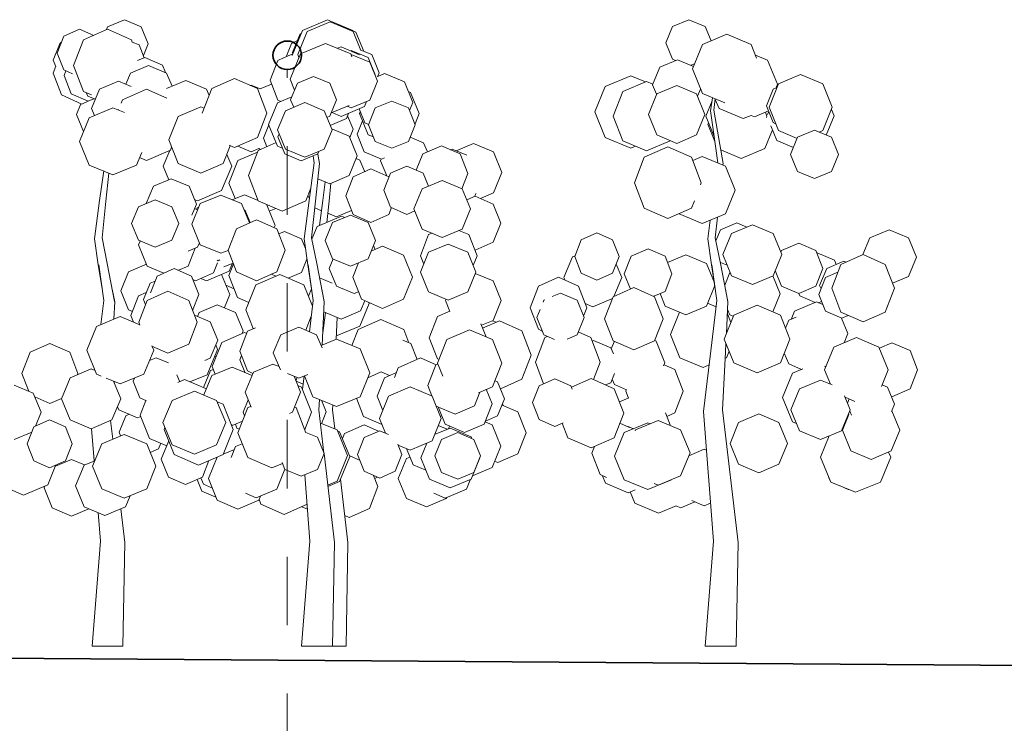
# Model space of a CAD drawing. Header units: metres. Extents: x -1018 to 1019, y -66 to 80.
# Tile 9 of 13: x 122 to 139, y -3 to 9. Entities that reach past the tile are written whole.
import ezdxf

# ---------------------------------------------------------------- set-up
doc = ezdxf.new("R2010")
doc.units = ezdxf.units.M
doc.header["$MEASUREMENT"] = 0
doc.linetypes.add('Przerywana', pattern=[2.4, 1.2, -1.2])
for name, color, linetype, lineweight in [('708-L Opisy_ numeracja obiektów20', 7, 'Continuous', 35), ('708-L Opisy_ numeracja obiektów25', 5, 'Continuous', 13), ('721-L Obiekty_Rośliny1', 7, 'Continuous', 13), ('730-L Profil terenu 2D223', 35, 'Continuous', 35)]:
    doc.layers.add(name, color=color, linetype=linetype, lineweight=lineweight)
doc.linetypes.add('Krawędź trawnika', pattern='A,0,[1,88_A.SC.02 Profil podejścia podłużny 1_5001.Shx,S=0.119048,R=0,X=0,Y=2.622076],-15,0', length=15)

msp = doc.modelspace()

# ---------------------------------------------------------------- linework, layer by layer
at = {"layer": '708-L Opisy_ numeracja obiektów20', "color": 7, "linetype": 'Continuous', "lineweight": 35}
msp.add_circle((126.471, 8.28), 0.25, dxfattribs=at)
at = {"layer": '708-L Opisy_ numeracja obiektów25', "color": 5, "linetype": 'Przerywana', "lineweight": 13}
msp.add_line((126.471, -8.917), (126.471, 8.03), dxfattribs=at)
at = {"layer": '721-L Obiekty_Rośliny1', "color": 7, "linetype": 'Continuous', "lineweight": 13}
for p, q in [((123.616, 8.904), (123.321, 8.78)), ((123.616, 8.904), (123.91, 8.78)), ((127.178, 8.901), (126.736, 8.714)), ((127.225, 8.866), (126.823, 8.698)), ((127.178, 8.901), (127.619, 8.714)), ((127.225, 8.866), (127.627, 8.698)), ((127.356, 8.821), (127.345, 8.816)), ((127.356, 8.821), (127.676, 8.687)), ((133.514, 8.903), (133.226, 8.784)), ((133.514, 8.903), (133.801, 8.784)), ((122.831, 8.738), (122.552, 8.615)), ((122.831, 8.738), (123.077, 8.629)), ((123.317, 8.736), (122.896, 8.549)), ((123.321, 8.78), (123.3, 8.729)), ((123.317, 8.736), (123.738, 8.549)), ((123.91, 8.78), (124.032, 8.482)), ((126.736, 8.714), (126.56, 8.278)), ((126.7, 8.653), (126.565, 8.326)), ((126.823, 8.698), (126.656, 8.291)), ((126.713, 8.658), (126.7, 8.653)), ((127.619, 8.714), (127.621, 8.71)), ((127.627, 8.698), (127.763, 8.366)), ((127.676, 8.687), (127.808, 8.364)), ((133.226, 8.784), (133.108, 8.496)), ((134.178, 8.648), (133.752, 8.469)), ((133.801, 8.784), (133.904, 8.533)), ((134.178, 8.648), (134.604, 8.469)), ((122.488, 8.5), (122.368, 8.191)), ((122.552, 8.615), (122.436, 8.318)), ((122.511, 8.51), (122.488, 8.5)), ((122.896, 8.549), (122.721, 8.098)), ((123.738, 8.549), (123.753, 8.51)), ((123.75, 8.511), (123.873, 8.46)), ((124.032, 8.482), (123.948, 8.278)), ((126.544, 8.489), (126.453, 8.254)), ((126.652, 8.537), (126.544, 8.489)), ((127.143, 8.489), (126.702, 8.304)), ((127.143, 8.489), (127.584, 8.304)), ((133.108, 8.496), (133.226, 8.209)), ((133.752, 8.469), (133.575, 8.039)), ((134.604, 8.469), (134.702, 8.23)), ((122.436, 8.318), (122.552, 8.022)), ((123.873, 8.46), (123.965, 8.237)), ((126.571, 8.306), (126.407, 8.234)), ((126.702, 8.304), (126.52, 7.858)), ((126.565, 8.326), (126.572, 8.309)), ((126.656, 8.291), (126.676, 8.242)), ((127.416, 8.429), (127.352, 8.402)), ((127.416, 8.429), (127.736, 8.29)), ((127.594, 8.364), (127.58, 8.358)), ((127.584, 8.304), (127.604, 8.255)), ((127.59, 8.293), (127.919, 8.156)), ((127.594, 8.364), (127.889, 8.238)), ((127.761, 8.371), (127.952, 8.292)), ((127.808, 8.364), (127.804, 8.353)), ((127.952, 8.292), (128.084, 7.971)), ((122.368, 8.191), (122.411, 8.082)), ((123.975, 8.242), (123.848, 8.187)), ((123.975, 8.242), (124.286, 8.108)), ((126.307, 8.189), (126.169, 7.841)), ((126.406, 8.232), (126.307, 8.189)), ((126.407, 8.234), (126.406, 8.231)), ((127.889, 8.238), (128.011, 7.934)), ((127.919, 8.156), (128.055, 7.825)), ((133.314, 8.201), (133.006, 8.073)), ((133.226, 8.209), (133.279, 8.187)), ((133.314, 8.201), (133.594, 8.085)), ((133.613, 8.131), (133.548, 8.104)), ((134.68, 8.283), (134.892, 8.195)), ((134.892, 8.195), (135.068, 7.77)), ((122.414, 8.09), (122.366, 7.966)), ((122.366, 7.966), (122.513, 7.583)), ((122.552, 8.022), (122.707, 7.954)), ((122.591, 8.005), (122.559, 7.924)), ((122.721, 8.098), (122.896, 7.647)), ((123.721, 7.968), (123.639, 7.77)), ((124.038, 8.101), (123.721, 7.968)), ((124.038, 8.101), (124.355, 7.968)), ((124.286, 8.108), (124.339, 7.975)), ((124.355, 7.968), (124.451, 7.735)), ((128.084, 7.971), (128.055, 7.899)), ((128.179, 7.959), (128.058, 7.908)), ((128.179, 7.959), (128.527, 7.811)), ((133.006, 8.073), (132.879, 7.763)), ((133.575, 8.039), (133.752, 7.608)), ((135.474, 7.945), (135.083, 7.776)), ((135.474, 7.945), (135.866, 7.776)), ((122.559, 7.924), (122.684, 7.605)), ((123.511, 7.824), (123.176, 7.684)), ((123.511, 7.824), (123.736, 7.73)), ((124.692, 7.835), (124.356, 7.696)), ((124.692, 7.835), (125.053, 7.685)), ((125.547, 7.874), (125.147, 7.696)), ((125.547, 7.874), (125.948, 7.696)), ((126.196, 7.773), (125.997, 7.69)), ((126.169, 7.841), (126.307, 7.492)), ((126.52, 7.858), (126.599, 7.665)), ((126.649, 7.789), (126.531, 7.5)), ((126.934, 7.909), (126.649, 7.789)), ((126.934, 7.909), (127.219, 7.789)), ((127.219, 7.789), (127.337, 7.5)), ((128.055, 7.825), (127.919, 7.495)), ((128.011, 7.934), (128.01, 7.933)), ((128.527, 7.811), (128.671, 7.452)), ((132.495, 7.92), (132.048, 7.734)), ((132.771, 7.821), (132.357, 7.642)), ((132.495, 7.92), (132.752, 7.813)), ((132.771, 7.821), (132.883, 7.773)), ((135.083, 7.776), (134.921, 7.368)), ((135.866, 7.776), (136.028, 7.368)), ((122.684, 7.605), (122.983, 7.473)), ((122.896, 7.647), (123.037, 7.585)), ((122.947, 7.625), (122.973, 7.561)), ((123.176, 7.684), (123.038, 7.347)), ((124.003, 7.685), (123.582, 7.501)), ((124.003, 7.685), (124.359, 7.529)), ((125.147, 7.696), (124.981, 7.267)), ((125.053, 7.685), (125.1, 7.573)), ((125.837, 7.757), (125.822, 7.751)), ((125.837, 7.757), (125.999, 7.689)), ((125.948, 7.696), (126.114, 7.267)), ((128.594, 7.644), (128.634, 7.628)), ((128.634, 7.628), (128.787, 7.257)), ((132.048, 7.734), (131.863, 7.286)), ((132.357, 7.642), (132.186, 7.212)), ((132.951, 7.602), (132.806, 7.243)), ((132.879, 7.763), (132.948, 7.595)), ((133.3, 7.751), (132.951, 7.602)), ((133.3, 7.751), (133.65, 7.602)), ((133.65, 7.602), (133.795, 7.243)), ((133.719, 7.688), (133.667, 7.561)), ((133.752, 7.608), (134.144, 7.444)), ((134.992, 7.684), (134.876, 7.391)), ((135.058, 7.713), (134.992, 7.684)), ((135.068, 7.77), (135.042, 7.706)), ((135.045, 7.712), (135.046, 7.708)), ((122.513, 7.583), (122.868, 7.424)), ((122.854, 7.43), (122.775, 7.238)), ((122.98, 7.474), (122.868, 7.424)), ((122.973, 7.561), (123.103, 7.507)), ((123.081, 7.516), (122.983, 7.473)), ((123.582, 7.501), (123.557, 7.437)), ((126.3, 7.443), (126.145, 7.063)), ((126.551, 7.548), (126.3, 7.443)), ((126.307, 7.492), (126.361, 7.468)), ((126.78, 7.449), (126.441, 7.308)), ((126.531, 7.5), (126.585, 7.368)), ((126.78, 7.449), (127.119, 7.308)), ((127.337, 7.5), (127.219, 7.211)), ((127.919, 7.495), (127.59, 7.358)), ((127.862, 7.471), (127.828, 7.384)), ((128.305, 7.476), (128.014, 7.355)), ((128.305, 7.476), (128.596, 7.355)), ((128.671, 7.452), (128.614, 7.311)), ((133.922, 7.481), (133.81, 7.209)), ((133.892, 7.306), (133.93, 7.533)), ((133.949, 7.315), (133.977, 7.514)), ((133.976, 7.505), (134.043, 7.344)), ((123.415, 7.357), (123, 7.185)), ((123.038, 7.347), (123.089, 7.223)), ((123.415, 7.357), (123.616, 7.274)), ((123.513, 7.326), (123.51, 7.318)), ((124.954, 7.375), (124.557, 7.205)), ((124.954, 7.375), (125.013, 7.35)), ((126.114, 7.267), (125.948, 6.838)), ((126.441, 7.308), (126.301, 6.969)), ((127.119, 7.308), (127.259, 6.969)), ((127.557, 7.401), (127.243, 7.269)), ((127.256, 7.274), (127.416, 7.205)), ((127.828, 7.384), (127.416, 7.205)), ((127.546, 7.261), (127.509, 7.17)), ((127.523, 7.386), (127.59, 7.358)), ((127.731, 7.342), (127.831, 7.093)), ((127.753, 7.289), (127.739, 7.257)), ((127.739, 7.257), (127.893, 6.887)), ((128.014, 7.355), (127.894, 7.062)), ((128.596, 7.355), (128.717, 7.062)), ((128.787, 7.257), (128.712, 7.075)), ((131.863, 7.286), (132.048, 6.838)), ((133.944, 6.935), (133.892, 7.306)), ((134.016, 6.946), (133.949, 7.315)), ((134.043, 7.344), (134.468, 7.168)), ((134.911, 7.304), (134.664, 7.2)), ((134.855, 7.28), (134.884, 7.209)), ((134.876, 7.391), (134.992, 7.098)), ((134.914, 7.296), (134.892, 7.242)), ((134.921, 7.368), (135.083, 6.96)), ((136.028, 7.368), (135.866, 6.96)), ((136.013, 7.331), (136.06, 7.215)), ((122.775, 7.238), (122.898, 6.94)), ((123, 7.185), (122.828, 6.77)), ((124.557, 7.205), (124.393, 6.795)), ((127.219, 7.211), (127.168, 7.19)), ((127.509, 7.17), (127.226, 7.05)), ((127.529, 7.219), (127.626, 6.981)), ((127.791, 7.131), (127.696, 6.895)), ((127.831, 7.093), (127.895, 7.066)), ((132.186, 7.212), (132.357, 6.781)), ((132.806, 7.243), (132.951, 6.883)), ((133.795, 7.243), (133.65, 6.883)), ((133.81, 7.209), (133.956, 6.853)), ((133.857, 7.096), (133.847, 7.071)), ((134.607, 7.226), (134.468, 7.168)), ((134.605, 7.225), (134.664, 7.2)), ((134.884, 7.209), (134.877, 7.191)), ((134.992, 7.098), (135.035, 7.079)), ((136.06, 7.215), (135.924, 6.878)), ((126.146, 7.06), (126.053, 6.827)), ((126.145, 7.063), (126.3, 6.684)), ((126.301, 6.969), (126.441, 6.63)), ((127.259, 6.969), (127.119, 6.63)), ((127.252, 6.988), (127.556, 6.86)), ((127.626, 6.981), (127.566, 6.835)), ((127.894, 7.062), (128.014, 6.77)), ((128.717, 7.062), (128.596, 6.77)), ((133.847, 7.071), (133.969, 6.766)), ((134.024, 6.391), (133.944, 6.935)), ((134.114, 6.38), (134.016, 6.946)), ((134.979, 6.972), (134.847, 6.644)), ((134.95, 7.044), (135.054, 6.787)), ((135.083, 6.96), (135.412, 6.818)), ((135.717, 6.965), (135.421, 6.841)), ((135.717, 6.965), (136.013, 6.841)), ((135.866, 6.96), (135.798, 6.931)), ((122.828, 6.77), (123, 6.355)), ((124.393, 6.795), (124.557, 6.384)), ((125.948, 6.838), (125.547, 6.66)), ((126.275, 6.747), (125.962, 6.611)), ((126.053, 6.827), (126.113, 6.676)), ((126.328, 6.904), (126.306, 6.848)), ((126.306, 6.848), (126.426, 6.55)), ((127.556, 6.86), (127.697, 6.515)), ((127.696, 6.895), (127.821, 6.584)), ((127.893, 6.887), (127.981, 6.85)), ((128.014, 6.77), (128.305, 6.648)), ((128.596, 6.77), (128.305, 6.648)), ((128.626, 6.842), (128.862, 6.744)), ((128.862, 6.744), (128.928, 6.585)), ((132.048, 6.838), (132.495, 6.652)), ((132.357, 6.781), (132.771, 6.602)), ((133.185, 6.781), (132.771, 6.602)), ((132.951, 6.883), (133.3, 6.734)), ((133.186, 6.783), (133.185, 6.781)), ((133.65, 6.883), (133.3, 6.734)), ((135.054, 6.787), (135.348, 6.662)), ((135.421, 6.841), (135.298, 6.541)), ((136.013, 6.841), (136.136, 6.541)), ((123.92, 6.574), (123.83, 6.355)), ((124.423, 6.615), (124.003, 6.432)), ((124.41, 6.61), (124.295, 6.332)), ((124.444, 6.668), (124.423, 6.615)), ((125.473, 6.693), (125.35, 6.384)), ((125.451, 6.703), (125.547, 6.66)), ((125.602, 6.684), (125.837, 6.585)), ((125.952, 6.583), (125.606, 6.436)), ((125.962, 6.611), (125.789, 6.17)), ((125.974, 6.643), (125.837, 6.585)), ((125.971, 6.642), (126.004, 6.629)), ((126.3, 6.684), (126.387, 6.648)), ((126.441, 6.63), (126.78, 6.49)), ((127.119, 6.63), (126.78, 6.49)), ((127.027, 6.592), (127.01, 6.55)), ((127.821, 6.584), (128.122, 6.456)), ((129.175, 6.691), (128.846, 6.549)), ((129.175, 6.691), (129.503, 6.549)), ((129.365, 6.633), (129.336, 6.621)), ((129.365, 6.633), (129.619, 6.528)), ((129.737, 6.733), (129.434, 6.605)), ((129.737, 6.733), (130.089, 6.584)), ((130.089, 6.584), (130.234, 6.224)), ((132.576, 6.686), (132.495, 6.652)), ((133.146, 6.675), (132.731, 6.49)), ((133.146, 6.675), (133.56, 6.49)), ((134.072, 6.621), (134.433, 6.467)), ((134.847, 6.644), (134.433, 6.467)), ((123.883, 6.484), (124.003, 6.432)), ((125.412, 6.539), (125.497, 6.332)), ((125.606, 6.436), (125.445, 6.037)), ((126.426, 6.55), (126.718, 6.427)), ((127.01, 6.55), (126.718, 6.427)), ((126.856, 5.732), (126.945, 6.391)), ((126.945, 6.391), (126.927, 6.515)), ((127.035, 6.38), (127.006, 6.548)), ((127.697, 6.515), (127.556, 6.169)), ((127.678, 6.47), (127.744, 6.442)), ((127.744, 6.442), (127.829, 6.237)), ((128.116, 6.458), (128.105, 6.43)), ((128.105, 6.43), (128.215, 6.163)), ((128.177, 6.479), (128.122, 6.456)), ((128.846, 6.549), (128.732, 6.262)), ((129.503, 6.549), (129.639, 6.206)), ((132.731, 6.49), (132.56, 6.045)), ((133.56, 6.49), (133.732, 6.045)), ((133.749, 6.505), (133.582, 6.434)), ((133.749, 6.505), (134.156, 6.333)), ((134.024, 6.389), (134.024, 6.391)), ((135.298, 6.541), (135.421, 6.242)), ((136.136, 6.541), (136.013, 6.242)), ((123, 6.355), (123.415, 6.184)), ((123.181, 5.732), (123.252, 6.251)), ((123.83, 6.355), (123.415, 6.184)), ((124.295, 6.332), (124.393, 6.096)), ((124.557, 6.384), (124.954, 6.214)), ((125.35, 6.384), (124.954, 6.214)), ((125.497, 6.332), (125.321, 5.906)), ((126.966, 5.718), (127.035, 6.38)), ((127.938, 6.285), (127.626, 6.147)), ((127.938, 6.285), (128.25, 6.147)), ((128.57, 6.332), (128.284, 6.209)), ((128.57, 6.332), (128.855, 6.209)), ((130.234, 6.224), (130.089, 5.864)), ((134.111, 6.352), (134.114, 6.38)), ((134.156, 6.333), (134.325, 5.916)), ((135.421, 6.242), (135.717, 6.118)), ((136.013, 6.242), (135.717, 6.118)), ((123.291, 5.718), (123.343, 6.213)), ((124.437, 6.114), (124.124, 5.983)), ((124.437, 6.114), (124.75, 5.983)), ((125.789, 6.17), (125.962, 5.729)), ((127.007, 6.114), (127.217, 6.026)), ((127.095, 5.732), (127.139, 6.059)), ((127.556, 6.169), (127.217, 6.026)), ((127.626, 6.147), (127.497, 5.816)), ((128.284, 6.209), (128.166, 5.911)), ((128.25, 6.147), (128.255, 6.135)), ((129.188, 6.082), (128.838, 5.936)), ((128.855, 6.209), (128.946, 5.981)), ((129.188, 6.082), (129.539, 5.936)), ((129.639, 6.206), (129.533, 5.939)), ((132.56, 6.045), (132.731, 5.6)), ((133.732, 6.045), (133.718, 6.01)), ((124.124, 5.983), (124, 5.681)), ((124.75, 5.983), (124.879, 5.668)), ((125.321, 5.906), (124.896, 5.729)), ((125.445, 6.037), (125.555, 5.765)), ((126.886, 5.951), (126.798, 5.729)), ((127.205, 5.718), (127.238, 6.035)), ((128.166, 5.911), (128.284, 5.613)), ((128.838, 5.936), (128.692, 5.584)), ((129.539, 5.936), (129.684, 5.584)), ((134.325, 5.916), (134.156, 5.5)), ((123.091, 5.058), (123.181, 5.732)), ((123.224, 5.079), (123.291, 5.718)), ((124.155, 5.745), (123.861, 5.623)), ((124.155, 5.745), (124.449, 5.623)), ((124.845, 5.75), (124.896, 5.729)), ((125.307, 5.828), (124.946, 5.678)), ((125.307, 5.828), (125.668, 5.678)), ((125.721, 5.834), (125.506, 5.745)), ((125.721, 5.834), (125.96, 5.735)), ((125.962, 5.729), (126.38, 5.546)), ((126.798, 5.729), (126.38, 5.546)), ((126.766, 5.058), (126.856, 5.732)), ((126.835, 5.823), (126.86, 5.763)), ((126.899, 5.079), (126.966, 5.718)), ((127.036, 5.293), (127.095, 5.732)), ((127.166, 5.348), (127.205, 5.718)), ((127.497, 5.816), (127.626, 5.485)), ((129.766, 5.809), (129.618, 5.745)), ((129.779, 5.854), (129.759, 5.806)), ((129.766, 5.809), (130.084, 5.671)), ((130.089, 5.864), (129.862, 5.768)), ((133.61, 5.729), (133.56, 5.6)), ((123.861, 5.623), (123.739, 5.329)), ((124.449, 5.623), (124.571, 5.329)), ((124.946, 5.678), (124.796, 5.317)), ((124.879, 5.668), (124.799, 5.473)), ((124.847, 5.59), (124.899, 5.568)), ((124.893, 5.602), (124.882, 5.575)), ((124.919, 5.613), (124.893, 5.602)), ((125.668, 5.678), (125.809, 5.339)), ((125.714, 5.567), (125.734, 5.559)), ((125.734, 5.559), (125.822, 5.345)), ((126.105, 5.666), (126.259, 5.295)), ((126.273, 5.593), (126.156, 5.543)), ((126.954, 5.603), (127.071, 5.554)), ((127.598, 5.556), (127.332, 5.446)), ((128.298, 5.607), (128.25, 5.485)), ((128.284, 5.613), (128.57, 5.489)), ((128.707, 5.549), (128.57, 5.489)), ((128.692, 5.584), (128.838, 5.232)), ((129.684, 5.584), (129.539, 5.232)), ((130.084, 5.671), (130.216, 5.336)), ((132.731, 5.6), (133.146, 5.416)), ((133.56, 5.6), (133.146, 5.416)), ((125.933, 5.394), (125.579, 5.237)), ((125.933, 5.394), (126.286, 5.237)), ((127.423, 5.458), (126.994, 5.275)), ((127.183, 5.508), (127.332, 5.446)), ((127.578, 5.476), (127.267, 5.345)), ((127.423, 5.458), (127.479, 5.434)), ((127.578, 5.476), (127.889, 5.345)), ((127.626, 5.485), (127.938, 5.347)), ((128.25, 5.485), (127.938, 5.347)), ((133.341, 5.503), (133.342, 5.5)), ((133.342, 5.5), (133.749, 5.327)), ((134.156, 5.5), (133.749, 5.327)), ((133.844, 5.058), (133.888, 5.386)), ((133.977, 5.079), (134.015, 5.44)), ((123.739, 5.329), (123.861, 5.035)), ((124.571, 5.329), (124.449, 5.035)), ((124.796, 5.317), (124.946, 4.955)), ((125.579, 5.237), (125.433, 4.86)), ((126.259, 5.295), (126.243, 5.256)), ((126.286, 5.237), (126.432, 4.86)), ((126.421, 5.186), (126.322, 5.145)), ((126.421, 5.186), (126.719, 5.063)), ((126.994, 5.275), (126.904, 5.052)), ((127.267, 5.345), (127.138, 5.028)), ((127.889, 5.345), (128.018, 5.028)), ((128.838, 5.232), (129.188, 5.086)), ((129.539, 5.232), (129.188, 5.086)), ((129.483, 5.209), (129.654, 5.134)), ((130.216, 5.336), (130.084, 5.002)), ((134.07, 5.219), (133.989, 5.023)), ((134.355, 5.338), (134.07, 5.219)), ((134.627, 5.307), (134.262, 5.153)), ((134.355, 5.338), (134.529, 5.266)), ((134.627, 5.307), (134.992, 5.153)), ((137.026, 5.219), (136.687, 5.078)), ((137.026, 5.219), (137.366, 5.078)), ((123.157, 4.605), (123.091, 5.058)), ((123.316, 4.63), (123.224, 5.079)), ((123.861, 5.035), (124.155, 4.913)), ((123.891, 5.022), (123.865, 4.956)), ((124.449, 5.035), (124.155, 4.913)), ((126.719, 5.063), (126.79, 4.89)), ((126.832, 4.605), (126.766, 5.058)), ((126.99, 4.63), (126.899, 5.079)), ((127.138, 5.028), (127.267, 4.712)), ((128.018, 5.028), (127.889, 4.712)), ((128.951, 5.134), (128.805, 4.763)), ((129.011, 5.16), (128.951, 5.134)), ((129.654, 5.134), (129.8, 4.763)), ((131.626, 5.043), (131.512, 4.749)), ((131.901, 5.165), (131.626, 5.043)), ((131.901, 5.165), (132.177, 5.043)), ((132.177, 5.043), (132.291, 4.749)), ((133.911, 4.605), (133.844, 5.058)), ((134.069, 4.63), (133.977, 5.079)), ((134.262, 5.153), (134.111, 4.783)), ((134.992, 5.153), (135.143, 4.783)), ((136.687, 5.078), (136.565, 4.783)), ((137.366, 5.078), (137.506, 4.739)), ((123.865, 4.956), (124.014, 4.583)), ((124.899, 4.912), (124.733, 4.841)), ((124.858, 4.895), (124.734, 4.583)), ((124.931, 4.992), (124.899, 4.912)), ((124.946, 4.955), (125.307, 4.806)), ((125.434, 4.858), (125.307, 4.806)), ((125.433, 4.86), (125.579, 4.483)), ((126.432, 4.86), (126.286, 4.483)), ((128.142, 4.93), (127.943, 4.845)), ((127.948, 4.856), (127.951, 4.855)), ((127.951, 4.855), (127.953, 4.849)), ((127.985, 4.946), (128.013, 4.875)), ((128.142, 4.93), (128.512, 4.771)), ((129.293, 4.967), (128.95, 4.824)), ((129.293, 4.967), (129.637, 4.824)), ((129.759, 4.866), (129.766, 4.863)), ((130.084, 5.002), (129.766, 4.863)), ((132.799, 4.882), (132.503, 4.754)), ((132.799, 4.882), (133.096, 4.754)), ((135.138, 4.854), (135.126, 4.824)), ((135.44, 4.983), (135.138, 4.854)), ((135.44, 4.983), (135.741, 4.854)), ((135.741, 4.854), (135.866, 4.542)), ((125.243, 4.683), (125.258, 4.677)), ((125.291, 4.691), (125.258, 4.677)), ((126.817, 4.705), (126.719, 4.467)), ((127.276, 4.708), (127.209, 4.541)), ((127.267, 4.712), (127.578, 4.581)), ((127.889, 4.712), (127.578, 4.581)), ((128.512, 4.771), (128.665, 4.385)), ((128.805, 4.763), (128.864, 4.614)), ((128.95, 4.824), (128.807, 4.477)), ((129.637, 4.824), (129.779, 4.477)), ((129.8, 4.763), (129.732, 4.591)), ((131.472, 4.744), (131.324, 4.382)), ((131.518, 4.763), (131.472, 4.744)), ((131.512, 4.749), (131.626, 4.455)), ((132.291, 4.749), (132.177, 4.455)), ((132.503, 4.754), (132.38, 4.446)), ((133.096, 4.754), (133.218, 4.446)), ((133.46, 4.781), (133.139, 4.644)), ((133.46, 4.781), (133.823, 4.626)), ((134.062, 4.666), (134.07, 4.647)), ((134.111, 4.783), (134.262, 4.412)), ((135.143, 4.783), (134.992, 4.412)), ((135.763, 4.817), (135.757, 4.814)), ((135.763, 4.817), (136.066, 4.687)), ((136.233, 4.667), (135.932, 4.542)), ((136.066, 4.687), (136.097, 4.61)), ((136.569, 4.785), (136.181, 4.611)), ((136.233, 4.667), (136.27, 4.651)), ((136.569, 4.785), (136.956, 4.611)), ((137.506, 4.739), (137.366, 4.4)), ((123.223, 4.182), (123.157, 4.605)), ((123.252, 3.976), (123.165, 4.606)), ((123.442, 3.959), (123.316, 4.63)), ((124.001, 4.616), (123.686, 4.481)), ((124.014, 4.583), (124.305, 4.459)), ((124.491, 4.542), (124.189, 4.407)), ((124.491, 4.542), (124.793, 4.407)), ((124.734, 4.583), (124.563, 4.51)), ((125.453, 4.492), (125.054, 4.326)), ((125.25, 4.639), (125.178, 4.462)), ((125.52, 4.636), (125.357, 4.568)), ((125.526, 4.62), (125.447, 4.419)), ((125.51, 4.631), (125.453, 4.492)), ((126.898, 4.182), (126.832, 4.605)), ((126.926, 3.976), (126.84, 4.606)), ((127.117, 3.959), (126.99, 4.63)), ((127.209, 4.541), (127.336, 4.228)), ((127.721, 4.641), (127.619, 4.385)), ((132.24, 4.618), (132.337, 4.382)), ((133.823, 4.626), (133.961, 4.286)), ((133.977, 4.182), (133.911, 4.605)), ((134.005, 3.976), (133.918, 4.606)), ((134.196, 3.959), (134.069, 4.63)), ((134.07, 4.647), (134.186, 4.598)), ((135.029, 4.503), (135.138, 4.23)), ((135.866, 4.542), (135.741, 4.23)), ((135.932, 4.542), (135.807, 4.239)), ((136.181, 4.611), (136.02, 4.193)), ((136.956, 4.611), (137.117, 4.193)), ((123.686, 4.481), (123.552, 4.149)), ((124.156, 4.32), (124.068, 4.284)), ((124.189, 4.407), (124.076, 4.114)), ((124.793, 4.407), (124.918, 4.081)), ((124.817, 4.344), (124.86, 4.326)), ((125.178, 4.462), (124.86, 4.326)), ((124.956, 4.367), (125.054, 4.326)), ((125.318, 4.436), (125.464, 4.081)), ((125.447, 4.419), (125.601, 4.03)), ((125.579, 4.483), (125.933, 4.326)), ((126.341, 4.433), (125.918, 4.252)), ((126.286, 4.483), (125.933, 4.326)), ((126.189, 4.44), (126.274, 4.404)), ((126.341, 4.433), (126.764, 4.252)), ((126.719, 4.467), (126.487, 4.371)), ((127.039, 4.374), (127.257, 4.281)), ((127.619, 4.385), (127.772, 3.999)), ((128.665, 4.385), (128.512, 3.999)), ((128.807, 4.477), (128.95, 4.131)), ((129.779, 4.477), (129.637, 4.131)), ((129.769, 4.453), (130.082, 4.323)), ((130.082, 4.323), (130.225, 3.976)), ((131.227, 4.388), (130.876, 4.231)), ((131.227, 4.388), (131.578, 4.231)), ((131.324, 4.382), (131.343, 4.336)), ((131.626, 4.455), (131.901, 4.333)), ((132.177, 4.455), (131.901, 4.333)), ((132.337, 4.382), (132.201, 4.051)), ((132.38, 4.446), (132.488, 4.177)), ((133.218, 4.446), (133.096, 4.138)), ((134.233, 4.47), (134.142, 4.247)), ((134.238, 4.472), (134.233, 4.47)), ((134.262, 4.412), (134.627, 4.258)), ((134.992, 4.412), (134.627, 4.258)), ((134.989, 4.411), (135.117, 4.098)), ((135.91, 4.381), (135.793, 4.086)), ((136.128, 4.475), (135.91, 4.381)), ((137.366, 4.4), (137.083, 4.283)), ((123.446, 3.958), (123.401, 4.177)), ((123.552, 4.149), (123.686, 3.816)), ((124.068, 4.284), (123.95, 3.997)), ((125.396, 4.246), (125.54, 4.185)), ((125.918, 4.252), (125.743, 3.815)), ((126.764, 4.252), (126.914, 3.877)), ((126.898, 4.185), (126.843, 4.054)), ((127.121, 3.958), (127.076, 4.177)), ((127.336, 4.228), (127.643, 4.099)), ((130.876, 4.231), (130.73, 3.852)), ((131.578, 4.231), (131.723, 3.852)), ((132.55, 4.204), (132.187, 4.044)), ((132.55, 4.204), (132.914, 4.044)), ((133.968, 4.239), (133.823, 3.881)), ((134.2, 3.958), (134.155, 4.177)), ((135.138, 4.23), (135.44, 4.101)), ((135.741, 4.23), (135.44, 4.101)), ((135.807, 4.239), (135.831, 4.181)), ((136.02, 4.193), (136.181, 3.775)), ((137.117, 4.193), (136.956, 3.775)), ((123.201, 3.555), (123.252, 3.976)), ((123.864, 4.06), (123.729, 3.717)), ((124, 4.12), (123.864, 4.06)), ((124.017, 3.981), (123.867, 3.598)), ((123.95, 3.997), (123.987, 3.905)), ((124.38, 4.14), (124.017, 3.981)), ((124.38, 4.14), (124.743, 3.981)), ((124.743, 3.981), (124.893, 3.598)), ((124.918, 4.081), (124.812, 3.804)), ((125.464, 4.081), (125.37, 3.853)), ((125.601, 4.03), (125.796, 3.946)), ((126.861, 3.431), (126.926, 3.976)), ((127.72, 4.131), (127.643, 4.099)), ((127.83, 3.974), (127.757, 3.795)), ((127.772, 3.999), (128.142, 3.839)), ((128.512, 3.999), (128.142, 3.839)), ((128.95, 4.131), (129.293, 3.987)), ((129.257, 4.003), (129.246, 3.976)), ((129.246, 3.976), (129.324, 3.788)), ((129.637, 4.131), (129.293, 3.987)), ((130.225, 3.976), (130.082, 3.629)), ((130.97, 3.982), (130.957, 3.95)), ((130.987, 3.989), (130.97, 3.982)), ((131.262, 4.108), (131.118, 4.046)), ((131.262, 4.108), (131.554, 3.982)), ((131.554, 3.982), (131.675, 3.679)), ((132.175, 4.014), (131.83, 3.87)), ((132.187, 4.044), (132.036, 3.659)), ((133.096, 4.138), (132.897, 4.052)), ((132.914, 4.044), (133.064, 3.659)), ((133.009, 4.1), (133.097, 3.881)), ((133.899, 3.096), (134.005, 3.976)), ((135.117, 4.098), (134.987, 3.778)), ((135.442, 4.101), (135.459, 4.059)), ((135.459, 4.059), (135.728, 3.944)), ((135.793, 4.086), (135.91, 3.79)), ((123.431, 3.651), (123.446, 3.958)), ((123.686, 3.816), (123.756, 3.786)), ((125.245, 3.905), (124.924, 3.77)), ((125.245, 3.905), (125.565, 3.77)), ((125.743, 3.815), (125.876, 3.485)), ((127.083, 3.196), (127.121, 3.958)), ((127.909, 3.924), (127.745, 3.528)), ((127.9, 3.944), (127.909, 3.924)), ((130.73, 3.852), (130.876, 3.473)), ((130.906, 3.821), (130.849, 3.679)), ((131.723, 3.852), (131.666, 3.702)), ((131.695, 3.927), (131.83, 3.87)), ((133.097, 3.881), (133.46, 3.726)), ((133.823, 3.881), (133.46, 3.726)), ((133.843, 3.929), (133.992, 3.866)), ((134.172, 3.397), (134.2, 3.958)), ((134.193, 3.823), (134.233, 3.726)), ((134.71, 3.896), (134.303, 3.722)), ((134.71, 3.896), (135.118, 3.722)), ((135.754, 3.954), (135.365, 3.792)), ((135.754, 3.954), (135.863, 3.909)), ((135.842, 3.963), (135.788, 3.94)), ((123.542, 3.697), (123.126, 3.524)), ((123.542, 3.697), (123.884, 3.554)), ((123.729, 3.717), (123.775, 3.6)), ((124.845, 3.72), (125.121, 3.606)), ((124.924, 3.77), (124.895, 3.7)), ((125.565, 3.77), (125.698, 3.444)), ((126.893, 3.702), (126.796, 3.458)), ((126.887, 3.687), (126.891, 3.679)), ((127.092, 3.364), (127.14, 3.766)), ((127.112, 3.778), (127.414, 3.651)), ((127.327, 3.298), (127.346, 3.68)), ((127.757, 3.795), (127.414, 3.651)), ((128.114, 3.645), (127.713, 3.469)), ((128.114, 3.645), (128.514, 3.469)), ((129.106, 3.696), (128.959, 3.325)), ((129.323, 3.79), (129.106, 3.696)), ((130.082, 3.629), (129.877, 3.544)), ((130.849, 3.679), (130.97, 3.376)), ((131.675, 3.679), (131.554, 3.376)), ((132.036, 3.659), (132.187, 3.273)), ((133.064, 3.659), (132.914, 3.273)), ((133.35, 3.773), (133.189, 3.383)), ((134.303, 3.722), (134.134, 3.303)), ((134.189, 3.747), (134.252, 3.595)), ((134.233, 3.726), (134.294, 3.7)), ((135.118, 3.722), (135.286, 3.303)), ((135.265, 3.631), (135.21, 3.494)), ((135.393, 3.684), (135.265, 3.631)), ((135.365, 3.792), (135.306, 3.648)), ((135.91, 3.79), (136.194, 3.668)), ((136.181, 3.775), (136.569, 3.602)), ((136.192, 3.669), (136.303, 3.399)), ((136.309, 3.718), (136.194, 3.668)), ((136.956, 3.775), (136.569, 3.602)), ((123.126, 3.524), (122.954, 3.106)), ((123.867, 3.598), (123.887, 3.548)), ((124.893, 3.598), (124.743, 3.215)), ((125.121, 3.606), (125.254, 3.285)), ((125.913, 3.501), (125.777, 3.441)), ((126.672, 3.51), (126.358, 3.379)), ((126.672, 3.51), (126.986, 3.379)), ((127.097, 3.468), (127.104, 3.465)), ((127.745, 3.528), (127.349, 3.364)), ((127.713, 3.469), (127.604, 3.189)), ((128.514, 3.469), (128.604, 3.238)), ((129.67, 3.464), (129.272, 3.293)), ((129.67, 3.464), (130.068, 3.293)), ((129.867, 3.569), (129.958, 3.34)), ((130.191, 3.621), (129.898, 3.491)), ((130.071, 3.624), (130.136, 3.596)), ((130.191, 3.621), (130.586, 3.445)), ((130.876, 3.473), (130.943, 3.442)), ((125.254, 3.285), (125.121, 2.965)), ((125.724, 3.418), (125.322, 3.243)), ((125.777, 3.441), (125.64, 3.092)), ((125.698, 3.444), (125.68, 3.399)), ((125.724, 3.418), (125.761, 3.402)), ((126.358, 3.379), (126.227, 3.063)), ((126.986, 3.379), (127.081, 3.151)), ((127.336, 3.301), (127.065, 3.188)), ((127.331, 3.371), (127.349, 3.364)), ((127.336, 3.301), (127.75, 3.128)), ((128.501, 3.284), (128.641, 3.222)), ((128.959, 3.325), (129.106, 2.954)), ((129.272, 3.293), (129.107, 2.88)), ((130.068, 3.293), (130.233, 2.88)), ((130.586, 3.445), (130.749, 3.022)), ((130.989, 3.33), (130.822, 2.895)), ((130.97, 3.376), (131.156, 3.296)), ((131.031, 3.349), (130.989, 3.33)), ((131.554, 3.376), (131.377, 3.3)), ((131.575, 3.428), (131.793, 3.33)), ((131.793, 3.33), (131.96, 2.895)), ((133.189, 3.383), (133.357, 2.974)), ((134.134, 3.303), (134.303, 2.884)), ((135.286, 3.303), (135.118, 2.884)), ((136.451, 3.328), (136.057, 3.162)), ((136.303, 3.399), (136.237, 3.238)), ((136.451, 3.328), (136.845, 3.162)), ((122.309, 3.227), (121.962, 3.072)), ((122.309, 3.227), (122.657, 3.072)), ((124.098, 3.182), (124.129, 3.106)), ((124.099, 3.179), (124.38, 3.056)), ((124.743, 3.215), (124.38, 3.056)), ((125.251, 3.119), (125.066, 2.675)), ((125.322, 3.243), (125.155, 2.82)), ((125.218, 3.199), (125.251, 3.119)), ((127.75, 3.128), (127.922, 2.709)), ((128.641, 3.222), (128.748, 2.943)), ((131.84, 3.277), (131.817, 3.268)), ((131.84, 3.277), (132.146, 3.15)), ((132.146, 3.15), (132.19, 3.043)), ((132.207, 3.264), (132.154, 3.132)), ((132.187, 3.273), (132.55, 3.113)), ((132.914, 3.273), (132.55, 3.113)), ((132.915, 3.277), (132.942, 3.265)), ((132.942, 3.265), (133.094, 2.885)), ((134.156, 3.073), (134.164, 3.23)), ((136.057, 3.162), (135.893, 2.763)), ((136.845, 3.162), (137.008, 2.763)), ((137.076, 3.238), (136.854, 3.14)), ((137.076, 3.238), (137.392, 3.099)), ((121.962, 3.072), (121.818, 2.699)), ((122.657, 3.072), (122.801, 2.699)), ((122.954, 3.106), (123.126, 2.688)), ((124.129, 3.106), (123.957, 2.688)), ((124.174, 2.974), (124.055, 2.924)), ((124.064, 2.947), (124.071, 2.931)), ((124.174, 2.974), (124.387, 2.885)), ((125.121, 2.965), (125.025, 2.925)), ((125.202, 3.001), (125.223, 2.992)), ((125.64, 3.092), (125.777, 2.742)), ((125.67, 3.014), (125.64, 2.938)), ((125.64, 2.938), (125.725, 2.72)), ((126.227, 3.063), (126.35, 2.764)), ((128.809, 2.97), (128.418, 2.798)), ((128.809, 2.97), (129.08, 2.851)), ((129.106, 2.954), (129.133, 2.943)), ((130.749, 3.022), (130.586, 2.598)), ((133.357, 2.974), (133.764, 2.804)), ((133.772, 2.029), (133.899, 3.096)), ((134.106, 2.059), (134.156, 3.073)), ((134.171, 2.974), (134.151, 2.965)), ((134.219, 3.092), (134.171, 2.974)), ((135.187, 3.057), (135.265, 2.866)), ((137.392, 3.099), (137.523, 2.763)), ((123.031, 2.778), (122.663, 2.624)), ((123.031, 2.778), (123.102, 2.748)), ((125.176, 2.768), (125.127, 2.748)), ((125.507, 2.811), (125.148, 2.661)), ((125.155, 2.82), (125.208, 2.686)), ((125.507, 2.811), (125.855, 2.665)), ((126.219, 2.864), (125.877, 2.719)), ((126.219, 2.864), (126.328, 2.818)), ((128.418, 2.798), (128.352, 2.629)), ((129.075, 2.849), (128.934, 2.49)), ((129.113, 2.866), (129.075, 2.849)), ((129.107, 2.88), (129.198, 2.652)), ((130.233, 2.88), (130.068, 2.467)), ((130.822, 2.895), (130.967, 2.517)), ((131.96, 2.895), (131.843, 2.59)), ((133.094, 2.885), (133.072, 2.83)), ((133.08, 2.849), (133.268, 2.766)), ((133.268, 2.766), (133.416, 2.386)), ((133.869, 2.848), (133.764, 2.804)), ((134.303, 2.884), (134.71, 2.71)), ((135.118, 2.884), (134.71, 2.71)), ((135.265, 2.866), (135.491, 2.771)), ((135.515, 2.781), (135.331, 2.705)), ((135.893, 2.824), (135.915, 2.815)), ((135.893, 2.763), (135.997, 2.51)), ((135.918, 2.823), (135.907, 2.818)), ((137.008, 2.763), (136.889, 2.472)), ((137.523, 2.763), (137.392, 2.428)), ((121.818, 2.699), (121.938, 2.387)), ((122.663, 2.624), (122.511, 2.253)), ((122.801, 2.699), (122.793, 2.678)), ((123.126, 2.688), (123.209, 2.654)), ((123.297, 2.617), (123.542, 2.515)), ((123.957, 2.688), (123.542, 2.515)), ((123.79, 2.619), (123.767, 2.562)), ((124.534, 2.675), (124.58, 2.562)), ((124.667, 2.591), (124.552, 2.543)), ((124.667, 2.591), (125.053, 2.431)), ((125.066, 2.675), (124.765, 2.55)), ((125.127, 2.748), (125.004, 2.451)), ((125.148, 2.661), (125.008, 2.321)), ((125.877, 2.719), (125.735, 2.369)), ((125.777, 2.742), (125.87, 2.701)), ((126.475, 2.698), (126.672, 2.616)), ((126.59, 2.651), (126.704, 2.369)), ((126.647, 2.627), (126.623, 2.568)), ((126.833, 2.683), (126.672, 2.616)), ((126.739, 2.42), (126.768, 2.656)), ((126.771, 2.657), (126.921, 2.291)), ((127.922, 2.709), (127.75, 2.291)), ((128.119, 2.726), (127.887, 2.624)), ((128.174, 2.623), (128.047, 2.3)), ((128.119, 2.726), (128.264, 2.662)), ((128.385, 2.715), (128.174, 2.623)), ((130.586, 2.598), (130.209, 2.43)), ((131.165, 2.605), (130.888, 2.483)), ((131.165, 2.605), (131.443, 2.483)), ((131.799, 2.61), (131.453, 2.458)), ((131.799, 2.61), (132.205, 2.432)), ((132.212, 2.696), (132.146, 2.537)), ((132.171, 2.597), (132.207, 2.505)), ((135.331, 2.705), (135.155, 2.278)), ((121.682, 2.493), (122.016, 2.354)), ((123.423, 2.565), (123.551, 2.253)), ((123.445, 2.555), (123.436, 2.532)), ((123.767, 2.562), (123.886, 2.271)), ((124.58, 2.562), (124.576, 2.553)), ((126.625, 2.563), (126.75, 2.511)), ((126.655, 2.49), (126.724, 2.46)), ((126.724, 2.46), (126.899, 2.017)), ((128.629, 2.467), (128.247, 2.303)), ((128.629, 2.467), (129.011, 2.303)), ((128.934, 2.49), (129.006, 2.306)), ((130.068, 2.467), (129.823, 2.361)), ((129.962, 2.421), (130.066, 2.164)), ((130.11, 2.571), (130.16, 2.551)), ((130.16, 2.551), (130.281, 2.252)), ((130.888, 2.483), (130.773, 2.188)), ((131.443, 2.483), (131.466, 2.425)), ((132.146, 2.537), (132.053, 2.498)), ((132.205, 2.432), (132.373, 2.001)), ((132.207, 2.505), (132.423, 2.413)), ((135.455, 2.43), (135.302, 2.061)), ((135.823, 2.582), (135.455, 2.43)), ((135.823, 2.582), (136.027, 2.498)), ((136.901, 2.501), (136.996, 2.461)), ((136.996, 2.461), (137.117, 2.158)), ((137.392, 2.428), (137.076, 2.288)), ((122.016, 2.354), (122.155, 2.018)), ((122.043, 2.289), (122.309, 2.17)), ((122.514, 2.261), (122.309, 2.17)), ((122.511, 2.253), (122.663, 1.883)), ((123.551, 2.253), (123.398, 1.883)), ((123.886, 2.271), (124.005, 2.221)), ((124.842, 2.389), (124.452, 2.227)), ((124.842, 2.389), (125.233, 2.227)), ((125.735, 2.369), (125.84, 2.109)), ((126.704, 2.369), (126.562, 2.019)), ((126.921, 2.291), (127.336, 2.117)), ((127.75, 2.291), (127.336, 2.117)), ((127.685, 2.263), (127.811, 1.942)), ((128.047, 2.3), (128.145, 2.05)), ((128.247, 2.303), (128.088, 1.91)), ((129.011, 2.303), (129.17, 1.91)), ((129.846, 2.371), (129.752, 2.131)), ((130.281, 2.252), (130.16, 1.954)), ((132.463, 2.273), (132.296, 2.2)), ((132.418, 2.415), (132.407, 2.386)), ((132.407, 2.386), (132.453, 2.268)), ((133.416, 2.386), (133.268, 2.007)), ((135.155, 2.278), (135.331, 1.852)), ((136.242, 2.307), (136.344, 2.061)), ((136.253, 2.281), (136.423, 2.209)), ((136.324, 2.251), (136.295, 2.179)), ((137.063, 2.294), (137.076, 2.288)), ((123.494, 2.116), (123.516, 2.061)), ((123.994, 2.226), (123.892, 1.97)), ((124.452, 2.227), (124.29, 1.836)), ((125.233, 2.227), (125.395, 1.836)), ((125.244, 2.201), (125.345, 2.158)), ((125.345, 2.158), (125.522, 1.717)), ((125.78, 2.099), (125.605, 1.66)), ((125.788, 2.237), (125.701, 2.017)), ((125.835, 2.122), (125.78, 2.099)), ((126.599, 2.11), (126.625, 2.099)), ((126.625, 2.099), (126.8, 1.66)), ((127.027, 2.059), (127.036, 2.243)), ((127.072, 2.228), (127.156, 2.024)), ((127.266, 2.059), (127.27, 2.145)), ((129.082, 2.128), (129.413, 1.982)), ((129.116, 2.113), (129.238, 1.811)), ((129.752, 2.131), (129.413, 1.982)), ((130.066, 2.164), (129.924, 1.811)), ((130.238, 2.145), (130.514, 2.025)), ((130.247, 2.168), (130.259, 2.136)), ((130.773, 2.188), (130.888, 1.893)), ((137.117, 2.158), (137.067, 2.033)), ((122.155, 2.018), (122.054, 1.773)), ((123.516, 2.061), (123.847, 1.923)), ((123.641, 1.958), (123.523, 1.667)), ((123.702, 1.984), (123.641, 1.958)), ((123.901, 1.946), (123.847, 1.923)), ((123.892, 1.97), (124.056, 1.56)), ((125.701, 2.017), (125.724, 1.958)), ((126.562, 2.019), (126.512, 1.997)), ((126.899, 2.017), (126.779, 1.714)), ((127.115, 1.3), (127.027, 2.059)), ((127.156, 2.024), (127.07, 1.816)), ((127.305, 1.725), (127.266, 2.059)), ((127.811, 1.942), (128.119, 1.808)), ((128.088, 1.91), (128.192, 1.651)), ((129.17, 1.91), (129.011, 1.516)), ((129.178, 1.958), (129.154, 1.948)), ((130.16, 1.954), (129.945, 1.863)), ((130.514, 2.025), (130.659, 1.657)), ((132.373, 2.001), (132.205, 1.571)), ((133.102, 2.006), (133.19, 1.783)), ((133.268, 2.007), (133.126, 1.944)), ((133.948, -0.241), (133.772, 2.029)), ((134.376, -0.264), (134.106, 2.059)), ((134.739, 1.993), (134.384, 1.841)), ((134.739, 1.993), (135.094, 1.841)), ((135.302, 2.061), (135.455, 1.693)), ((136.344, 2.061), (136.191, 1.693)), ((136.321, 1.979), (136.209, 1.702)), ((136.334, 2.039), (136.363, 1.968)), ((137.072, 2.045), (137.211, 1.702)), ((122.026, 1.76), (121.911, 1.464)), ((122.304, 1.883), (122.026, 1.76)), ((122.304, 1.883), (122.582, 1.76)), ((122.582, 1.76), (122.697, 1.464)), ((122.663, 1.883), (123.031, 1.729)), ((123.398, 1.883), (123.031, 1.729)), ((123.085, 1.165), (123.041, 1.733)), ((123.412, 1.545), (123.374, 1.872)), ((124.29, 1.836), (124.452, 1.445)), ((124.325, 1.751), (124.312, 1.717)), ((125.395, 1.836), (125.233, 1.445)), ((125.491, 1.795), (125.507, 1.788)), ((125.686, 1.863), (125.507, 1.788)), ((125.562, 1.811), (125.59, 1.739)), ((125.59, 1.739), (125.63, 1.722)), ((127.072, 1.822), (127.344, 1.709)), ((127.821, 1.796), (127.475, 1.647)), ((127.821, 1.796), (128.073, 1.687)), ((128.128, 1.811), (128.119, 1.808)), ((129.33, 1.741), (129.056, 1.627)), ((129.12, 1.785), (129.275, 1.719)), ((129.238, 1.811), (129.581, 1.665)), ((129.318, 1.777), (129.298, 1.728)), ((129.33, 1.741), (129.697, 1.588)), ((129.924, 1.811), (129.581, 1.665)), ((129.94, 1.852), (130.063, 1.8)), ((130.063, 1.8), (130.216, 1.425)), ((130.888, 1.893), (131.165, 1.771)), ((131.31, 1.835), (131.165, 1.771)), ((131.292, 1.827), (131.393, 1.571)), ((132.306, 1.829), (132.475, 1.753)), ((132.794, 1.834), (132.38, 1.663)), ((132.45, 1.769), (132.445, 1.767)), ((132.45, 1.769), (132.542, 1.73)), ((132.973, 1.874), (132.577, 1.708)), ((132.794, 1.834), (132.837, 1.816)), ((132.973, 1.874), (133.37, 1.708)), ((134.384, 1.841), (134.237, 1.473)), ((135.094, 1.841), (135.241, 1.473)), ((135.331, 1.852), (135.401, 1.823)), ((136.234, 1.765), (136.218, 1.758)), ((136.245, 1.824), (136.252, 1.808)), ((121.991, 1.671), (121.682, 1.542)), ((123.612, 1.629), (123.218, 1.465)), ((123.523, 1.667), (123.549, 1.602)), ((123.612, 1.629), (124.006, 1.465)), ((124.056, 1.56), (124.357, 1.431)), ((124.312, 1.717), (124.489, 1.276)), ((125.522, 1.717), (125.345, 1.276)), ((125.605, 1.66), (125.78, 1.222)), ((126.799, 1.664), (126.999, 1.581)), ((126.8, 1.66), (126.799, 1.658)), ((126.999, 1.581), (127.116, 1.297)), ((127.344, 1.709), (127.53, 1.259)), ((127.351, 1.693), (127.39, 1.677)), ((127.39, 1.677), (127.571, 1.24)), ((127.475, 1.647), (127.44, 1.557)), ((127.819, 1.573), (127.706, 1.279)), ((128.092, 1.695), (127.819, 1.573)), ((128.092, 1.695), (128.244, 1.628)), ((129.46, 1.661), (129.177, 1.541)), ((129.46, 1.661), (129.743, 1.541)), ((129.697, 1.588), (129.71, 1.555)), ((130.659, 1.657), (130.514, 1.289)), ((131.393, 1.571), (131.799, 1.393)), ((132.205, 1.571), (131.799, 1.393)), ((132.38, 1.663), (132.208, 1.248)), ((132.577, 1.708), (132.571, 1.691)), ((133.37, 1.708), (133.534, 1.306)), ((135.455, 1.693), (135.823, 1.54)), ((135.974, 1.603), (135.82, 1.231)), ((136.191, 1.693), (135.823, 1.54)), ((136.209, 1.702), (136.355, 1.34)), ((137.211, 1.702), (137.064, 1.34)), ((121.911, 1.464), (122.026, 1.168)), ((122.697, 1.464), (122.582, 1.168)), ((123.218, 1.465), (123.055, 1.07)), ((124.006, 1.465), (124.169, 1.07)), ((124.252, 1.476), (124.212, 1.376)), ((124.386, 1.506), (124.263, 1.194)), ((124.395, 1.51), (124.386, 1.506)), ((124.452, 1.445), (124.842, 1.283)), ((125.233, 1.445), (124.842, 1.283)), ((125.564, 1.415), (125.488, 1.225)), ((125.683, 1.466), (125.564, 1.415)), ((128.41, 1.457), (128.479, 1.279)), ((128.415, 1.444), (128.629, 1.353)), ((128.562, 1.381), (128.677, 1.096)), ((129.011, 1.516), (128.629, 1.353)), ((128.918, 1.476), (128.812, 1.218)), ((129.177, 1.541), (129.06, 1.252)), ((129.743, 1.541), (129.86, 1.252)), ((130.216, 1.425), (130.063, 1.049)), ((131.859, 1.419), (131.813, 1.3)), ((134.237, 1.473), (134.384, 1.106)), ((135.241, 1.473), (135.094, 1.106)), ((124.212, 1.376), (124.068, 1.315)), ((124.489, 1.276), (124.917, 1.093)), ((125.345, 1.276), (124.917, 1.093)), ((125.241, 1.232), (125.092, 0.855)), ((125.545, 1.367), (125.347, 1.282)), ((125.78, 1.222), (126.203, 1.041)), ((127.116, 1.297), (126.999, 1.014)), ((127.297, -0.264), (127.116, 1.296)), ((127.53, 1.259), (127.344, 0.81)), ((127.571, 1.24), (127.39, 0.804)), ((127.566, 1.253), (127.747, 1.172)), ((127.706, 1.279), (127.819, 0.984)), ((128.479, 1.279), (128.366, 0.984)), ((128.622, 1.232), (128.562, 1.207)), ((128.812, 1.218), (128.964, 0.847)), ((129.06, 1.252), (129.177, 0.962)), ((129.849, 1.218), (129.697, 0.847)), ((129.86, 1.252), (129.743, 0.962)), ((129.848, 1.22), (129.849, 1.218)), ((130.514, 1.289), (130.163, 1.136)), ((131.813, 1.3), (131.957, 0.925)), ((132.208, 1.248), (132.38, 0.834)), ((133.534, 1.306), (133.37, 0.905)), ((133.782, 1.373), (133.511, 1.252)), ((133.782, 1.373), (133.824, 1.354)), ((135.82, 1.231), (136.001, 0.795)), ((136.355, 1.34), (136.71, 1.19)), ((137.064, 1.34), (136.71, 1.19)), ((137.053, 1.231), (136.873, 0.795)), ((137.017, 1.32), (137.053, 1.231)), ((122.026, 1.168), (122.304, 1.045)), ((122.416, 1.095), (122.271, 0.743)), ((122.582, 1.168), (122.304, 1.045)), ((122.688, 1.191), (122.406, 1.07)), ((122.688, 1.191), (122.914, 1.094)), ((122.908, 1.091), (122.757, 0.726)), ((123.096, 1.169), (122.908, 1.091)), ((123.055, 1.07), (123.218, 0.674)), ((124.169, 1.07), (124.006, 0.674)), ((124.263, 1.194), (124.386, 0.882)), ((125.099, 1.171), (124.984, 0.882)), ((126.387, 1.12), (126.203, 1.041)), ((126.381, 1.135), (126.431, 1.014)), ((128.562, 1.207), (128.418, 0.856)), ((128.677, 1.096), (128.901, 1.001)), ((130.063, 1.049), (129.72, 0.904)), ((130.108, 1.16), (130.163, 1.136)), ((134.384, 1.106), (134.739, 0.954)), ((135.094, 1.106), (134.739, 0.954)), ((124.386, 0.882), (124.685, 0.752)), ((124.984, 0.882), (124.685, 0.752)), ((124.956, 0.869), (125, 0.757)), ((126.428, 1.023), (126.286, 0.671)), ((126.431, 1.014), (126.715, 0.896)), ((126.999, 1.014), (126.715, 0.896)), ((126.869, -0.241), (126.779, 0.922)), ((127.819, 0.984), (128.092, 0.862)), ((127.986, 0.91), (128.061, 0.715)), ((128.056, 0.878), (128.006, 0.857)), ((128.366, 0.984), (128.092, 0.862)), ((129.177, 0.962), (129.46, 0.843)), ((129.743, 0.962), (129.46, 0.843)), ((131.957, 0.925), (132.072, 0.873)), ((131.999, 0.906), (132.051, 0.776)), ((133.37, 0.905), (132.973, 0.739)), ((134.243, 0.877), (134.244, 0.874)), ((135.971, 0.866), (135.996, 0.802)), ((121.425, 0.743), (121.848, 0.567)), ((122.271, 0.743), (121.848, 0.567)), ((122.219, 0.721), (122.208, 0.694)), ((122.208, 0.694), (122.349, 0.342)), ((122.757, 0.726), (122.908, 0.361)), ((124.889, 0.84), (124.975, 0.633)), ((125, 0.757), (125.158, 0.689)), ((125.092, 0.855), (125.242, 0.475)), ((127.344, 0.81), (127.18, 0.742)), ((127.39, 0.804), (127.183, 0.718)), ((127.536, -0.264), (127.407, 0.845)), ((128.061, 0.715), (127.913, 0.332)), ((128.418, 0.856), (128.562, 0.506)), ((128.964, 0.847), (129.33, 0.694)), ((129.697, 0.847), (129.33, 0.694)), ((129.683, 0.842), (129.615, 0.672)), ((132.051, 0.776), (132.45, 0.606)), ((132.38, 0.834), (132.794, 0.662)), ((133.208, 0.834), (132.794, 0.662)), ((132.906, 0.767), (132.973, 0.739)), ((133.209, 0.838), (133.208, 0.834)), ((135.996, 0.802), (135.998, 0.801)), ((136.001, 0.795), (136.437, 0.614)), ((136.166, 0.726), (136.306, 0.664)), ((136.873, 0.795), (136.437, 0.614)), ((123.218, 0.674), (123.612, 0.511)), ((124.006, 0.674), (123.612, 0.511)), ((123.717, 0.554), (123.637, 0.361)), ((124.975, 0.633), (125.22, 0.531)), ((125.738, 0.597), (125.925, 0.517)), ((126.286, 0.671), (125.925, 0.517)), ((126.001, 0.549), (125.971, 0.475)), ((129.043, 0.598), (129.241, 0.513)), ((129.615, 0.672), (129.241, 0.513)), ((129.267, 0.524), (129.259, 0.506)), ((132.571, 0.657), (132.45, 0.606)), ((132.486, 0.621), (132.569, 0.421)), ((136.311, 0.666), (136.306, 0.664)), ((122.908, 0.361), (123.273, 0.209)), ((123.637, 0.361), (123.273, 0.209)), ((125.242, 0.475), (125.607, 0.317)), ((125.971, 0.475), (125.607, 0.317)), ((125.978, 0.492), (126.01, 0.408)), ((126.01, 0.408), (126.419, 0.225)), ((126.819, 0.404), (126.419, 0.225)), ((126.725, 0.361), (126.826, 0.317)), ((128.562, 0.506), (128.911, 0.36)), ((129.259, 0.506), (128.911, 0.36)), ((132.569, 0.421), (132.981, 0.249)), ((133.29, 0.378), (132.981, 0.249)), ((133.288, 0.378), (133.373, 0.341)), ((133.619, 0.448), (133.373, 0.341)), ((133.567, 0.471), (133.782, 0.375)), ((133.896, 0.426), (133.782, 0.375)), ((122.349, 0.342), (122.688, 0.196)), ((122.991, 0.326), (122.688, 0.196)), ((123.194, -0.241), (123.156, 0.258)), ((123.623, -0.264), (123.554, 0.326)), ((127.481, 0.207), (127.557, 0.173)), ((127.913, 0.332), (127.557, 0.173)), ((123.048, -2.083), (123.194, -0.241)), ((123.588, -2.083), (123.623, -0.264)), ((126.723, -2.083), (126.869, -0.241)), ((127.263, -2.083), (127.297, -0.264)), ((127.502, -2.083), (127.536, -0.264)), ((133.802, -2.083), (133.948, -0.241)), ((134.342, -2.083), (134.376, -0.264)), ((123.048, -2.083), (123.183, -2.083)), ((123.183, -2.083), (123.453, -2.083)), ((123.453, -2.083), (123.588, -2.083)), ((126.723, -2.083), (126.858, -2.083)), ((126.858, -2.083), (127.128, -2.083)), ((127.128, -2.083), (127.263, -2.083)), ((127.263, -2.083), (127.367, -2.083)), ((127.367, -2.083), (127.502, -2.083)), ((133.802, -2.083), (133.937, -2.083)), ((133.937, -2.083), (134.207, -2.083)), ((134.207, -2.083), (134.342, -2.083))]:
    msp.add_line(p, q, dxfattribs=at)
at = {"layer": '730-L Profil terenu 2D223', "color": 35, "linetype": 'Krawędź trawnika', "lineweight": 35}
msp.add_lwpolyline([(1019.045, -13.861), (642, -8.917), (155.644, -2.54), (68.919, -1.926), (63.484, -1.898), (61.089, -1.694), (57.524, -1.607), (51.356, -1.053), (48.93, -0.97), (46.015, -0.908), (37.257, -0.88), (28.821, -0.938), (22.045, -0.895), (20.545, -0.14), (19.045, 0)], dxfattribs=at)

doc.saveas('drawing.dxf')
